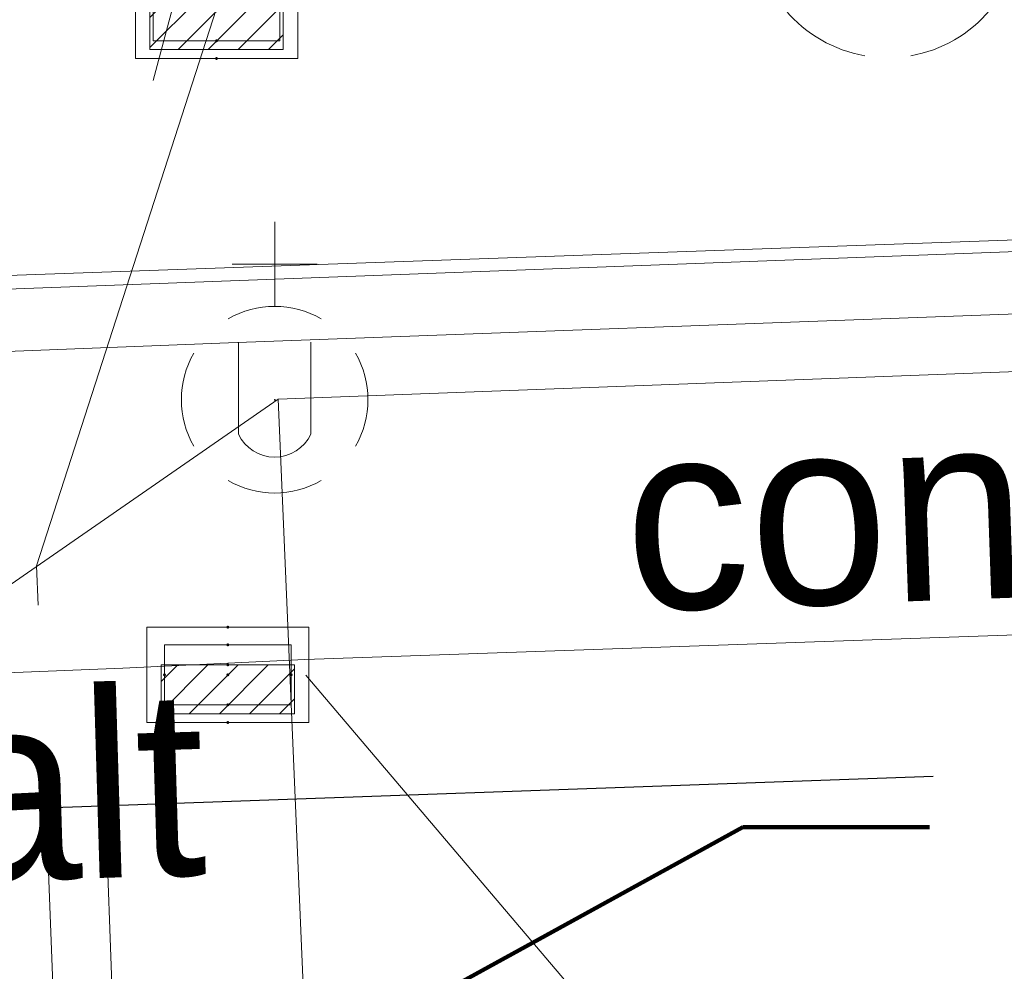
# Model space of a CAD drawing. Header units: feet. Extents: x 2433273 to 2447442, y 555003 to 575201.
# Tile 199 of 226: x 2435779 to 2435816, y 570386 to 570422. Entities that reach past the tile are written whole.
import ezdxf

# ---------------------------------------------------------------- set-up
doc = ezdxf.new("R2010")
doc.units = ezdxf.units.FT
doc.header["$LTSCALE"] = 50
doc.header["$MEASUREMENT"] = 0
for name, pattern in [('cl20', [100, 5, -5, 80, -5, 5]), ('cl50', [100, 7.5, -7.5, 70, -7.5, 7.5]), ('constlimit', [0.85, 0.65, -0.1, -0.1]), ('DGN Style 1', [291.026069, 0.484236, -290.541832]), ('DGN Style 2', [484.236387, 290.541832, -193.694555]), ('DGN Style 3', [677.930942, 484.236387, -193.694555]), ('DGN Style 4', [775.262456, 387.38911, -193.694555, 0.484236, -193.694555]), ('DGN Style 5', [338.965471, 145.270916, -193.694555]), ('DGN Style 6', [921.017609, 0.484236, -193.694555, 338.965471, -193.694555, 0.484236, -193.694555]), ('DGN Style 7', [968.472775, 435.812749, -193.694555, 145.270916, -193.694555]), ('drainage01', [1.6, 0.85, -0.75]), ('esmtshpr', [5.35, 1, -0.175, -0.175, 4]), ('rowex', [4.85, 0.8, -0.375, -0.375, 0.8, -0.3, 0.8, -0.3, 0.8, -0.3])]:
    doc.linetypes.add(name, pattern=pattern)
for name, color, linetype, lineweight in [('DR_X_Cells', 151, 'DGN Style 2', 0), ('DR_X_Cells (Construction)', 151, 'DGN Style 2', 0), ('DV_X_Property_Line', 7, 'Continuous', 0), ('GE_P_CL_50', 7, 'cl50', 13), ('GK_Drainage_Nodes (Construction)', 7, 'Continuous', 53), ('PV_X_COP', 4, 'DGN Style 4', 0), ('PV_X_Curb', 120, 'DGN Style 1', 0), ('PV_X_Driveway', 7, 'DGN Style 5', 0), ('PV_X_EOP', 7, 'DGN Style 3', 0), ('RW_P_Const_Limits', 120, 'constlimit', 0), ('RW_P_Esmt_SH', 193, 'esmtshpr', 40), ('RW_X_CL_20', 6, 'cl20', 0), ('RW_X_Fee_RW', 6, 'rowex', 30), ('SV_X_Text', 7, 'Continuous', 0), ('UT_X_Misc_Cells', 7, 'Continuous', 0), ('UT_X_Unknown_Cells', 7, 'Continuous', 0), ('UT_X_Unknown_Cells (Construction)', 7, 'Continuous', 0), ('UT_X_Water', 133, 'Continuous', 0)]:
    doc.layers.add(name, color=color, linetype=linetype, lineweight=lineweight)
doc.layers.add('GK_Visualization', color=30, linetype='Continuous', lineweight=13, plot=False)
doc.styles.add('Slanted-Normal LS 0.50', font='font31.shx', dxfattribs={"height": 0.14})
doc.styles.add('Slanted-Normal LS 0.50_0', font='font31.shx')
doc.dimstyles.new('Dec-0  Slanted', dxfattribs={"dimscale": 50, "dimtxt": 0.14, "dimasz": 0.14, "dimexe": 0.07, "dimexo": 0.07, "dimgap": 0.07, "dimtad": 1, "dimdec": 0, "dimzin": 3, "dimdsep": 46, "dimtxsty": 'Slanted-Normal LS 0.50_0', "dimcen": 0.09, "dimclrd": 97, "dimclre": 97, "dimclrt": 7, "dimadec": 0, "dimazin": 3, "dimtfac": 1, "dimtdec": 0, "dimtofl": 0, "dimtmove": 1, "dimatfit": 1, "dimfxl": 1, "dimtzin": 3, "dimlwd": 0, "dimlwe": 0, "dimarcsym": 0})

# ---------------------------------------------------------------- blocks, each defined once
blk = doc.blocks.new('CB3-X_14')
at = {"layer": 'DR_X_Cells', "color": 151, "linetype": 'Continuous', "lineweight": 0}
for p, q in [((-2.5, -1.759), (-0.746, 0)), ((-2.5, -0.626), (-1.876, 0)), ((-1.444, -1.833), (0.384, 0)), ((-0.315, -1.833), (1.514, 0)), ((0.815, -1.833), (2.5, -0.144)), ((1.945, -1.833), (2.5, -1.277))]:
    blk.add_line(p, q, dxfattribs=at)
at = {"layer": 'DR_X_Cells', "color": 151, "linetype": 'drainage01', "lineweight": 0}
blk.add_lwpolyline([(-3.042, 1.417), (3.042, 1.417), (3.042, -2.167), (-3.042, -2.167), (-3.042, 1.417)], close=True, dxfattribs=at)
at = {"layer": 'DR_X_Cells', "color": 151, "linetype": 'Continuous', "lineweight": 0, "flags": 128}
blk.add_lwpolyline([(-2.5, 0), (2.5, 0), (2.5, -1.833), (-2.5, -1.833), (-2.5, 0)], close=True, dxfattribs=at)
at = {"layer": 'DR_X_Cells (Construction)', "color": 20, "linetype": 'drainage01', "lineweight": 0}
blk.add_lwpolyline([(-2.375, 0.75), (2.375, 0.75), (2.375, -1.5), (-2.375, -1.5), (-2.375, 0.75)], close=True, dxfattribs=at)
at = {"layer": 'GK_Drainage_Nodes (Construction)', "color": 21, "linetype": 'DGN Style 2', "lineweight": 53}
blk.add_point((0, 1.417), dxfattribs=at)
at = {"layer": 'GK_Drainage_Nodes (Construction)', "color": 61, "linetype": 'DGN Style 6', "lineweight": 53}
for p in [(0, 0.75), (-2.375, -0.375), (2.375, -0.375), (0, -1.5)]:
    blk.add_point(p, dxfattribs=at)
at = {"layer": 'GK_Drainage_Nodes (Construction)', "color": 21, "linetype": 'DGN Style 5', "lineweight": 53}
blk.add_point((0, 0), dxfattribs=at)
at = {"layer": 'GK_Drainage_Nodes (Construction)', "color": 40, "linetype": 'DGN Style 4', "lineweight": 53}
blk.add_point((0, 0), dxfattribs=at)
at = {"layer": 'GK_Drainage_Nodes (Construction)', "color": 151, "linetype": 'DGN Style 7', "lineweight": 53}
blk.add_point((0, -0.375), dxfattribs=at)
at = {"layer": 'GK_Drainage_Nodes (Construction)', "color": 223, "linetype": 'DGN Style 1', "lineweight": 53}
blk.add_point((0, -2.167), dxfattribs=at)
blk = doc.blocks.new('CB3-X_15')
at = {"layer": 'DR_X_Cells', "color": 151, "linetype": 'Continuous', "lineweight": 0}
for p, q in [((-2.5, -1.759), (-0.746, 0)), ((-2.5, -0.626), (-1.876, 0)), ((-1.444, -1.833), (0.384, 0)), ((-0.315, -1.833), (1.514, 0)), ((0.815, -1.833), (2.5, -0.144)), ((1.945, -1.833), (2.5, -1.277))]:
    blk.add_line(p, q, dxfattribs=at)
at = {"layer": 'DR_X_Cells', "color": 151, "linetype": 'drainage01', "lineweight": 0}
blk.add_lwpolyline([(-3.042, 1.417), (3.042, 1.417), (3.042, -2.167), (-3.042, -2.167), (-3.042, 1.417)], close=True, dxfattribs=at)
at = {"layer": 'DR_X_Cells', "color": 151, "linetype": 'Continuous', "lineweight": 0, "flags": 128}
blk.add_lwpolyline([(-2.5, 0), (2.5, 0), (2.5, -1.833), (-2.5, -1.833), (-2.5, 0)], close=True, dxfattribs=at)
at = {"layer": 'DR_X_Cells (Construction)', "color": 20, "linetype": 'drainage01', "lineweight": 0}
blk.add_lwpolyline([(-2.375, 0.75), (2.375, 0.75), (2.375, -1.5), (-2.375, -1.5), (-2.375, 0.75)], close=True, dxfattribs=at)
at = {"layer": 'GK_Drainage_Nodes (Construction)', "color": 21, "linetype": 'DGN Style 2', "lineweight": 53}
blk.add_point((0, 1.417), dxfattribs=at)
at = {"layer": 'GK_Drainage_Nodes (Construction)', "color": 61, "linetype": 'DGN Style 6', "lineweight": 53}
for p in [(0, 0.75), (-2.375, -0.375), (2.375, -0.375), (0, -1.5)]:
    blk.add_point(p, dxfattribs=at)
at = {"layer": 'GK_Drainage_Nodes (Construction)', "color": 21, "linetype": 'DGN Style 5', "lineweight": 53}
blk.add_point((0, 0), dxfattribs=at)
at = {"layer": 'GK_Drainage_Nodes (Construction)', "color": 40, "linetype": 'DGN Style 4', "lineweight": 53}
blk.add_point((0, 0), dxfattribs=at)
at = {"layer": 'GK_Drainage_Nodes (Construction)', "color": 151, "linetype": 'DGN Style 7', "lineweight": 53}
blk.add_point((0, -0.375), dxfattribs=at)
at = {"layer": 'GK_Drainage_Nodes (Construction)', "color": 223, "linetype": 'DGN Style 1', "lineweight": 53}
blk.add_point((0, -2.167), dxfattribs=at)
blk = doc.blocks.new('UVALVE')
at = {"layer": 'UT_X_Unknown_Cells', "color": 2, "linetype": 'Continuous', "lineweight": 0}
for p, q in [((0, 0.07), (0, 0.1335)), ((0.03175, 0.10175), (-0.03183, 0.10175)), ((-0.02717, 0.04308), (-0.02717, -0.02583)), ((0.02708, 0.04308), (0.02708, -0.02583))]:
    blk.add_line(p, q, dxfattribs=at)
for centre, radius, start, end in [((-0.00002, 0.00004), 0.07, 60.01836, 120.01574), ((-0.00002, 0.00004), 0.07, 330.01836, 29.98164), ((-0.00004, -0.01308), 0.03, 205.19243, 334.80757), ((-0.00002, 0.00004), 0.07, 239.98426, 299.98164)]:
    blk.add_arc(centre, radius, start, end, dxfattribs=at)
at = {"layer": 'UT_X_Unknown_Cells', "color": 2, "linetype": 'Continuous', "lineweight": 0, "extrusion": (0, 0, -1)}
blk.add_arc((0.00002, 0.00004), 0.07, 330.01836, 29.98164, dxfattribs=at)
at = {"layer": 'UT_X_Unknown_Cells (Construction)', "color": 2, "linetype": 'Continuous', "lineweight": 30}
blk.add_point((0, 0), dxfattribs=at)
blk = doc.blocks.new('UMH_15')
at = {"layer": 'UT_X_Unknown_Cells', "color": 7, "linetype": 'Continuous', "lineweight": 0}
for p, q in [((-0.06708, 0.04075), (-0.06708, -0.02325)), ((-0.01667, 0.04075), (-0.01667, -0.02325))]:
    blk.add_line(p, q, dxfattribs=at)
at = {"layer": 'UT_X_Unknown_Cells', "color": 7, "linetype": 'Continuous', "lineweight": 0, "flags": 128}
blk.add_lwpolyline([(0.00942, -0.03925), (0.00942, 0.04075), (0.03908, -0.03925), (0.06867, 0.04075), (0.06867, -0.03925)], dxfattribs=at)
at = {"layer": 'UT_X_Unknown_Cells', "color": 7, "linetype": 'Continuous', "lineweight": 0}
for centre, radius, start, end in [((0, 0), 0.1, 100.0806, 140.07213), ((0, 0), 0.1, 40.05767, 80.10608), ((0, 0), 0.1, 160.01689, 200.03919), ((0, 0), 0.1, 340.01689, 20.03919), ((-0.04187, -0.01139), 0.02786, 205.19243, 334.80757), ((0, 0), 0.1, 220.05767, 260.04731), ((0, 0), 0.1, 280.01144, 320.02638)]:
    blk.add_arc(centre, radius, start, end, dxfattribs=at)
at = {"layer": 'UT_X_Unknown_Cells (Construction)', "color": 7, "linetype": 'Continuous', "lineweight": 30}
blk.add_point((0, 0), dxfattribs=at)
blk = doc.blocks.new('TPW_19')
at = {"layer": 'UT_X_Misc_Cells', "color": 30, "linetype": 'Continuous', "lineweight": 0}
for p, q in [((0.04817, 0.18), (-0.03217, -0.12)), ((0.12817, 0.18), (-0.03183, 0.18)), ((0.04017, 0.15), (0.08267, 0.15)), ((0.02308, 0.08625), (0.08267, 0.08625))]:
    blk.add_line(p, q, dxfattribs=at)
blk.add_circle((0, 0), 0.065, dxfattribs=at)
at = {"layer": 'UT_X_Misc_Cells', "color": 30, "linetype": 'Continuous', "lineweight": 0, "extrusion": (0, 0, -1)}
blk.add_arc((-0.08329, 0.11813), 0.03188, 88.8767, 271.1233, dxfattribs=at)

msp = doc.modelspace()

# ---------------------------------------------------------------- linework, layer by layer
at = {"layer": 'DV_X_Property_Line'}
msp.add_line((2435789.374, 570197.709), (2435782.113, 570391.87), dxfattribs=at)
at = {"layer": 'GE_P_CL_50'}
msp.add_line((2435768.124, 570411.361), (2436047.378, 570421.804), dxfattribs=at)
at = {"layer": 'GK_Visualization', "color": 1, "flags": 128}
msp.add_lwpolyline([(2435795.482, 569701.9), (2435768.124, 570411.361), (2436047.378, 570421.804), (2436357.808, 570392.035)], dxfattribs=at)
msp.add_lwpolyline([(2435795.482, 569701.9), (2435768.124, 570411.361), (2436047.378, 570421.804), (2436357.808, 570392.035)], dxfattribs=at)
at = {"layer": 'PV_X_COP', "flags": 128}
msp.add_lwpolyline([(2436357.79, 570391.845), (2436301.206, 570397.438), (2436245.353, 570402.282), (2436195.472, 570406.212), (2436144.449, 570412.403), (2436109.357, 570414.942), (2436077.24, 570417.451), (2436029.878, 570418.689), (2435984.58, 570417.371), (2435950.127, 570415.988), (2435891.596, 570413.845), (2435830.34, 570411.336), (2435786.725, 570409.734), (2435738.89, 570407.842)], dxfattribs=at)
at = {"layer": 'PV_X_Curb', "flags": 128}
msp.add_lwpolyline([(2436074.381, 570404.822), (2436061.229, 570405.665), (2436046.354, 570406.108), (2436037.052, 570406.214), (2436016.544, 570405.64), (2435963.623, 570403.645), (2435931.488, 570402.464), (2435900.834, 570401.264), (2435887.296, 570400.867), (2435850.177, 570399.597), (2435825.059, 570398.403), (2435791.083, 570397.303), (2435789.623, 570397.266), (2435783.012, 570396.956), (2435781.759, 570396.939), (2435776.999, 570396.699)], dxfattribs=at)
at = {"layer": 'PV_X_Driveway', "flags": 128}
msp.add_lwpolyline([(2435815.192, 570369.384), (2435813.127, 570371.822), (2435799.938, 570385.128), (2435789.623, 570397.266)], dxfattribs=at)
at = {"layer": 'PV_X_EOP', "flags": 128}
msp.add_lwpolyline([(2436376.317, 570370.448), (2436366.528, 570376.785), (2436358.081, 570378.72), (2436318.337, 570382.723), (2436286.594, 570385.813), (2436258.632, 570388.437), (2436227.537, 570391.38), (2436196.452, 570394.401), (2436174.663, 570396.469), (2436151.224, 570398.53), (2436143.933, 570399.291), (2436142.931, 570399.484), (2436143.059, 570400.473), (2436140.126, 570400.544), (2436140.046, 570397.952), (2436134.178, 570400.422), (2436127.529, 570399.809), (2436121.77, 570398.518), (2436117.05, 570396.81), (2436106.539, 570402.584), (2436090.005, 570403.687), (2436074.349, 570405.295), (2436061.558, 570406.255), (2436037.149, 570406.801), (2436016.31, 570406.173), (2435963.382, 570404.193), (2435931.473, 570403.006), (2435900.7, 570401.914), (2435887.278, 570401.396), (2435850.083, 570400.161), (2435824.972, 570399.076), (2435789.583, 570397.849), (2435782.761, 570397.535), (2435777.966, 570397.341), (2435739.576, 570395.82)], dxfattribs=at)
at = {"layer": 'RW_P_Const_Limits'}
msp.add_line((2435779.517, 570401.37), (2435787.173, 570425.083), dxfattribs=at)
at = {"layer": 'RW_P_Const_Limits', "flags": 128}
msp.add_lwpolyline([(2435792.64, 570061.066), (2435792.609, 570061.887), (2435787.185, 570111.715), (2435792.752, 570161.967), (2435786.829, 570211.776), (2435786.902, 570261.816), (2435782.975, 570311.702), (2435779.518, 570401.369)], dxfattribs=at)
at = {"layer": 'RW_P_Esmt_SH'}
msp.add_line((2435789.374, 570197.709), (2435782.094, 570392.37), dxfattribs=at)
at = {"layer": 'RW_X_CL_20'}
for p, q in [((2434772.449, 570374.126), (2436047.378, 570421.804)), ((2434772.72, 570376.522), (2436047.439, 570421.809))]:
    msp.add_line(p, q, dxfattribs=at)
at = {"layer": 'RW_X_Fee_RW'}
msp.add_line((2434803.79, 570357.613), (2436059.202, 570402.215), dxfattribs=at)
at = {"layer": 'UT_X_Water'}
for q in [(2436043.359, 570417.143), (2435774.687, 570397.997), (2435796.018, 570231.466)]:
    msp.add_line((2435788.589, 570407.615), q, dxfattribs=at)

# ---------------------------------------------------------------- block references
at = {"layer": 'DR_X_Cells', "color": 151, "linetype": 'Continuous', "lineweight": 0}
for name, p in [('CB3-X_15', (2435786.273, 570422.563)), ('CB3-X_14', (2435786.694, 570397.652))]:
    msp.add_blockref(name, p, dxfattribs=at)
at = {"layer": 'UT_X_Misc_Cells', "color": 30, "linetype": 'Continuous', "lineweight": 0, "xscale": 50, "yscale": 50, "zscale": 50}
msp.add_blockref('TPW_19', (2435785.505, 570425.573), dxfattribs=at)
at = {"layer": 'UT_X_Unknown_Cells', "color": 7, "linetype": 'Continuous', "lineweight": 0, "xscale": 50, "yscale": 50, "zscale": 50}
msp.add_blockref('UMH_15', (2435811.453, 570425.423), dxfattribs=at)
at = {"layer": 'UT_X_Unknown_Cells', "color": 2, "linetype": 'Continuous', "lineweight": 0, "xscale": 50, "yscale": 50, "zscale": 50}
msp.add_blockref('UVALVE', (2435788.454, 570407.597), dxfattribs=at)

# ---------------------------------------------------------------- texts
at = {"layer": 'SV_X_Text', "style": 'Slanted-Normal LS 0.50'}
for s, rotation, p in [('conc. curb', 1.9858, (2435801.689, 570399.67)), ('asphalt', 1.7192, (2435755.763, 570388.876))]:
    msp.add_text(s, height=7, rotation=rotation, dxfattribs=at).set_placement(p)

# ---------------------------------------------------------------- leaders
at = {"layer": 'SV_X_Text', "color": 97, "linetype": 'Continuous', "lineweight": 0, "annotation_type": 0, "has_hookline": 1, "hookline_direction": 0, "text_width": 154.444}
msp.add_leader([(2435780.618, 570377.627), (2435806.021, 570391.56), (2435813.021, 570391.56)], dimstyle='Dec-0  Slanted', override={"dimtad": 0, "dimclrd": 0, "dimlwd": 65534}, dxfattribs=at)

doc.saveas('drawing.dxf')
